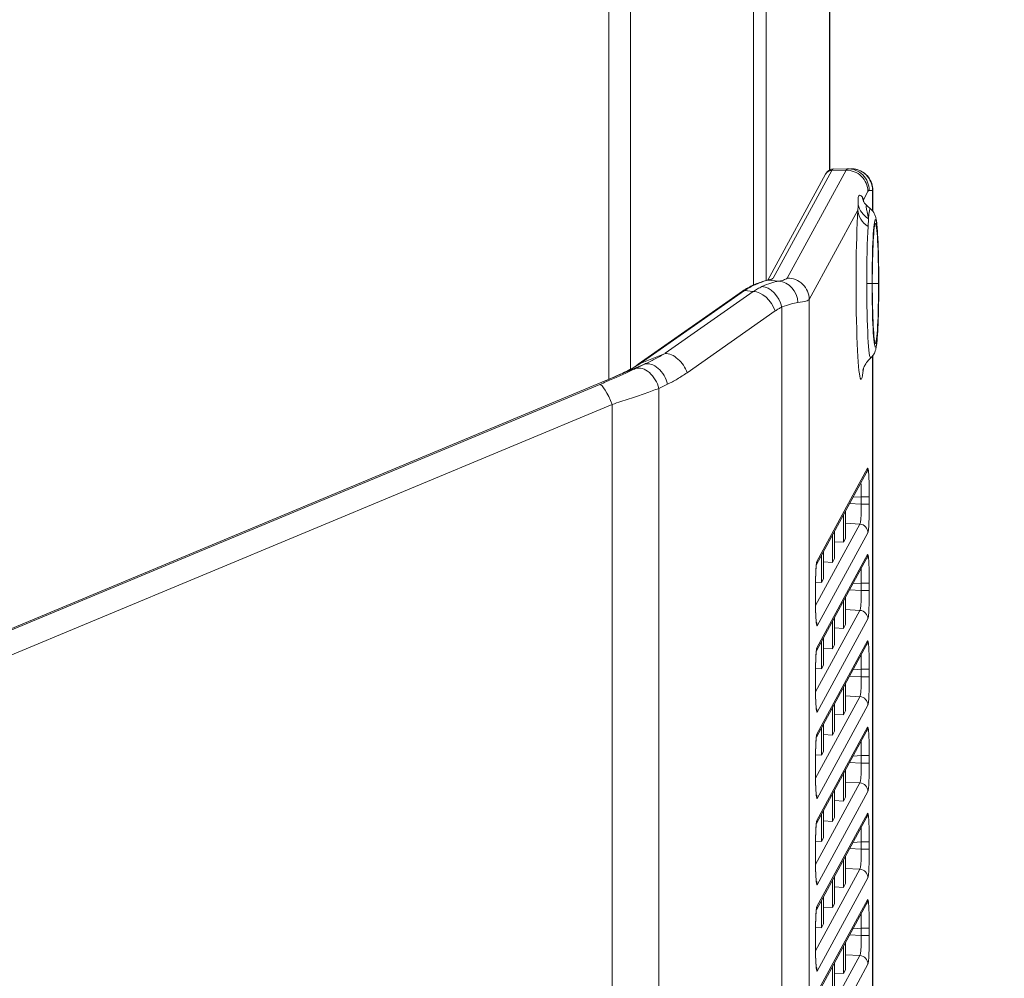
# Model space of a CAD drawing. Header units: millimetres. Extents: x 0 to 437, y 0 to 311.
# Tile 36 of 44: x 228 to 245, y 86 to 102. Entities that reach past the tile are written whole.
import ezdxf

# ---------------------------------------------------------------- set-up
doc = ezdxf.new("R2010")
doc.units = ezdxf.units.MM
for name, color, linetype, lineweight in [('APPARENT', 7, 'Continuous', 0), ('ARETES TANGENTES', 7, 'Continuous', 0), ('DIMENSIONS', 7, 'Continuous', 0)]:
    doc.layers.add(name, color=color, linetype=linetype, lineweight=lineweight)
doc.dimstyles.new('ISO-25', dxfattribs={"dimtxt": 2.5, "dimasz": 2.5, "dimexe": 1.25, "dimexo": 0.625, "dimtad": 1, "dimtxsty": 'Standard', "dimcen": 2.5, "dimadec": 0, "dimazin": 0, "dimtfac": 1, "dimtmove": 0, "dimatfit": 3, "dimfxl": 1, "dimarcsym": 0})

# ---------------------------------------------------------------- blocks, each defined once
blk = doc.blocks.new('D3')
h = blk.add_hatch(color=7)
h.paths.add_polyline_path([(211.99, 185.104), (208.99, 185.604), (211.99, 186.104)], flags=0)
h.paths.add_polyline_path([(240.209, 186.104), (243.209, 185.604), (240.209, 185.104)], flags=0)
at = {"layer": 'DIMENSIONS'}
for p, q in [((208.99, 170.102), (208.99, 185.604)), ((211.99, 185.604), (225.995, 185.604)), ((230.229, 185.604), (221.056, 185.604)), ((240.209, 185.604), (225.995, 185.604)), ((243.209, 165.348), (243.209, 185.604))]:
    blk.add_line(p, q, dxfattribs=at)
for points in [[(208.99, 185.604), (211.99, 186.104), (211.99, 185.104), (208.99, 185.604)], [(243.209, 185.604), (240.209, 185.104), (240.209, 186.104), (243.209, 185.604)]]:
    blk.add_lwpolyline(points, dxfattribs=at)
at = {"layer": 'DIMENSIONS', "char_height": 1.96986, "attachment_point": 5}
for s, insert in [('{\\fArial|b0|i0|c0|p0;136.9}{\\fArial|b0|i0|c0|p0;}', (225.995, 187.191)), ('{\\fArial|b0|i0|c0|p0;}', (221.762, 187.191)), ('{\\fArial|b0|i0|c0|p0;}', (225.995, 187.191)), ('{\\fArial|b0|i0|c0|p0;}', (225.995, 187.191)), ('{\\fArial|b0|i0|c0|p0;}', (230.229, 187.191))]:
    blk.add_mtext(s, dxfattribs=dict(at, insert=insert))

msp = doc.modelspace()

# ---------------------------------------------------------------- linework, layer by layer
at = {"layer": 'APPARENT'}
for p, q in [((242.459, 99.69), (242.459, 143.741)), ((241.386, 97.776), (242.388, 99.617)), ((242.763, 99.71), (242.521, 99.705)), ((242.521, 99.705), (242.521, 99.705)), ((242.767, 99.71), (242.767, 99.71)), ((242.767, 99.71), (242.767, 99.71)), ((242.823, 99.71), (242.827, 99.71)), ((243.204, 99.335), (243.204, 98.979)), ((243.209, 99.335), (243.209, 98.973)), ((243.169, 99.015), (243.116, 99.061)), ((241.37, 97.772), (241.37, 97.772)), ((239.132, 96.312), (240.945, 97.582)), ((243.174, 96.423), (243.174, 96.423)), ((243.204, 96.455), (243.205, 78.083)), ((243.209, 96.46), (243.209, 78.083)), ((220.84, 88.632), (238.5, 95.999)), ((242.227, 92.828), (243.1, 94.432)), ((242.698, 93.218), (242.698, 93.692)), ((242.734, 93.759), (242.734, 93.285)), ((242.506, 92.866), (242.506, 93.341)), ((242.543, 93.408), (242.543, 92.934)), ((242.698, 93.218), (242.734, 93.285)), ((242.543, 93.227), (242.698, 93.218)), ((242.227, 91.328), (243.101, 92.933)), ((242.315, 92.515), (242.315, 92.989)), ((242.352, 93.056), (242.352, 92.582)), ((242.506, 92.866), (242.543, 92.934)), ((242.352, 92.875), (242.506, 92.866)), ((242.315, 92.515), (242.352, 92.582)), ((242.212, 92.521), (242.315, 92.515)), ((242.211, 92.298), (242.211, 92.348)), ((242.734, 92.259), (242.734, 91.785)), ((242.698, 91.718), (242.698, 92.192)), ((242.543, 91.908), (242.543, 91.434)), ((242.506, 91.366), (242.506, 91.841)), ((242.543, 91.727), (242.698, 91.718)), ((242.698, 91.718), (242.734, 91.785)), ((242.352, 91.556), (242.352, 91.082)), ((242.227, 89.828), (243.101, 91.433)), ((242.315, 91.015), (242.315, 91.489)), ((242.506, 91.366), (242.543, 91.434)), ((242.352, 91.375), (242.506, 91.366)), ((242.315, 91.015), (242.352, 91.082)), ((242.212, 91.021), (242.315, 91.015)), ((242.211, 90.798), (242.211, 90.848)), ((242.698, 90.218), (242.698, 90.692)), ((242.734, 90.759), (242.734, 90.285)), ((242.543, 90.408), (242.543, 89.934)), ((242.506, 89.866), (242.506, 90.341)), ((242.543, 90.227), (242.698, 90.218)), ((242.698, 90.218), (242.734, 90.285)), ((242.352, 90.056), (242.352, 89.582)), ((242.227, 88.328), (243.101, 89.933)), ((242.315, 89.515), (242.315, 89.989)), ((242.352, 89.875), (242.506, 89.866)), ((242.506, 89.866), (242.543, 89.934)), ((242.212, 89.521), (242.315, 89.515)), ((242.315, 89.515), (242.352, 89.582)), ((242.211, 89.298), (242.211, 89.348)), ((242.698, 88.718), (242.698, 89.192)), ((242.734, 89.259), (242.734, 88.785)), ((242.506, 88.366), (242.506, 88.841)), ((242.543, 88.908), (242.543, 88.434)), ((242.543, 88.727), (242.698, 88.718)), ((242.698, 88.718), (242.734, 88.785)), ((242.315, 88.015), (242.315, 88.489)), ((242.352, 88.556), (242.352, 88.082)), ((242.227, 86.828), (243.101, 88.433)), ((242.352, 88.375), (242.506, 88.366)), ((242.506, 88.366), (242.543, 88.434)), ((242.212, 88.021), (242.315, 88.015)), ((242.315, 88.015), (242.352, 88.082)), ((242.211, 87.798), (242.211, 87.848)), ((242.698, 87.218), (242.698, 87.692)), ((242.734, 87.759), (242.734, 87.285)), ((242.506, 86.866), (242.506, 87.341)), ((242.543, 87.408), (242.543, 86.934)), ((242.698, 87.218), (242.734, 87.285)), ((242.543, 87.227), (242.698, 87.218)), ((242.227, 85.328), (243.101, 86.933)), ((242.315, 86.515), (242.315, 86.989)), ((242.352, 87.056), (242.352, 86.582)), ((242.506, 86.866), (242.543, 86.934)), ((242.352, 86.875), (242.506, 86.866)), ((242.212, 86.521), (242.315, 86.515)), ((242.315, 86.515), (242.352, 86.582)), ((242.211, 86.298), (242.211, 86.348)), ((242.734, 86.259), (242.734, 85.785)), ((242.698, 85.718), (242.698, 86.192)), ((242.543, 85.908), (242.543, 85.434)), ((242.506, 85.366), (242.506, 85.841)), ((242.698, 85.718), (242.734, 85.785)), ((242.543, 85.727), (242.698, 85.718))]:
    msp.add_line(p, q, dxfattribs=at)
for centre, major_axis, ratio, start_param, end_param in [((242.773, 99.334), (0.001, -0.375), 0.99863, -4.712433, -3.125618), ((243.254, 97.717), (0, 1.042), 0.052336, 0.003665, 1.570796), ((243.254, 97.717), (0, 1.042), 0.052336, -1.570796, 0.003665), ((243.254, 97.717), (0, -1.042), 0.052336, -1.570796, -0.003665), ((243.254, 97.717), (0, -1.042), 0.052336, -0.003665, 1.570796)]:
    msp.add_ellipse(centre, major_axis=major_axis, ratio=ratio, start_param=start_param, end_param=end_param, dxfattribs=at)
for points, knots in [([(242.388, 99.617), (242.396, 99.633), (242.407, 99.65), (242.446, 99.685), (242.481, 99.705), (242.521, 99.706)], [0, 0, 0, 0, 0.1007581, 0.1007581, 0.2052061, 0.2052061, 0.2052061, 0.2052061]), ([(242.827, 99.71), (242.846, 99.71), (242.866, 99.709), (242.903, 99.704), (242.921, 99.7), (242.977, 99.684), (243.014, 99.666), (243.08, 99.621), (243.109, 99.593), (243.157, 99.529), (243.176, 99.493), (243.202, 99.417), (243.209, 99.376), (243.209, 99.335)], [0, 0, 0, 0, 0.022911, 0.022911, 0.0453026, 0.0453026, 0.0930981, 0.0930981, 0.1408947, 0.1408947, 0.1886571, 0.1886571, 0.2373713, 0.2373713, 0.2373713, 0.2373713]), ([(243.045, 99.144), (243.045, 99.144), (243.046, 99.142), (243.053, 99.13), (243.057, 99.123), (243.071, 99.106), (243.077, 99.099), (243.093, 99.082), (243.103, 99.072), (243.116, 99.061)], [0.0242064, 0.0242064, 0.0242064, 0.0242064, 0.0936094, 0.0936094, 0.1431703, 0.1431703, 0.1697801, 0.1697801, 0.1977127, 0.1977127, 0.1977127, 0.1977127]), ([(243.169, 99.015), (243.189, 98.999), (243.201, 98.984), (243.222, 98.955), (243.229, 98.942), (243.242, 98.916), (243.247, 98.904), (243.257, 98.872), (243.261, 98.857), (243.274, 98.793), (243.279, 98.744), (243.29, 98.616), (243.294, 98.539), (243.302, 98.363), (243.306, 98.264), (243.31, 98.053), (243.312, 97.941), (243.313, 97.791), (243.313, 97.754), (243.313, 97.717)], [3.186154, 3.186154, 3.186154, 3.186154, 3.212832, 3.212832, 3.246953, 3.246953, 3.294692, 3.294692, 3.392431, 3.392431, 3.697678, 3.697678, 4.002925, 4.002925, 4.308172, 4.308172, 4.613419, 4.613419, 4.712389, 4.712389, 4.712389, 4.712389]), ([(241.136, 97.69), (241.212, 97.723), (241.28, 97.747), (241.347, 97.766), (241.359, 97.77), (241.37, 97.772)], [0, 0, 0, 0, 0.1300496, 0.1300496, 0.1608692, 0.1608692, 0.1608692, 0.1608692]), ([(241.37, 97.772), (241.383, 97.776), (241.394, 97.779), (241.403, 97.782), (241.405, 97.783), (241.405, 97.783)], [0, 0, 0, 0, 0.04769496, 0.04769496, 0.07537594, 0.07537594, 0.07537594, 0.07537594]), ([(243.313, 97.717), (243.313, 97.603), (243.312, 97.489), (243.308, 97.271), (243.306, 97.167), (243.299, 96.978), (243.294, 96.893), (243.285, 96.749), (243.279, 96.69), (243.269, 96.615), (243.265, 96.593), (243.255, 96.553), (243.251, 96.539), (243.239, 96.51), (243.234, 96.501), (243.219, 96.474), (243.208, 96.455), (243.18, 96.428), (243.177, 96.425), (243.174, 96.423)], [4.712389, 4.712389, 4.712389, 4.712389, 5.01717, 5.01717, 5.32195, 5.32195, 5.626731, 5.626731, 5.931511, 5.931511, 6.083901, 6.083901, 6.160097, 6.160097, 6.190427, 6.190427, 6.231799, 6.231799, 6.236292, 6.236292, 6.236292, 6.236292]), ([(243.036, 96.201), (243.036, 96.201), (243.036, 96.201), (243.037, 96.206), (243.038, 96.21), (243.041, 96.221), (243.043, 96.227), (243.05, 96.247), (243.056, 96.263), (243.079, 96.307), (243.093, 96.331), (243.132, 96.38), (243.15, 96.4), (243.174, 96.423)], [6.0355418, 6.0355418, 6.0355418, 6.0355418, 6.0670699, 6.0670699, 6.1096999, 6.1096999, 6.138614, 6.138614, 6.1830087, 6.1830087, 6.2170938, 6.2170938, 6.2362939, 6.2362939, 6.2362939, 6.2362939]), ([(238.5, 95.999), (238.613, 96.046), (238.722, 96.094), (238.834, 96.144), (238.848, 96.151), (238.862, 96.157)], [0, 0, 0, 0, 0.1491256, 0.1491256, 0.1705351, 0.1705351, 0.1705351, 0.1705351]), ([(242.229, 92.838), (242.229, 92.838), (242.229, 92.838), (242.229, 92.838), (242.228, 92.836), (242.227, 92.827), (242.226, 92.819), (242.223, 92.792), (242.222, 92.771), (242.218, 92.715), (242.217, 92.678), (242.214, 92.595), (242.213, 92.546), (242.211, 92.448), (242.211, 92.398), (242.211, 92.348)], [0.0348296, 0.0348296, 0.0348296, 0.0348296, 0.0349065, 0.0349065, 0.0543568, 0.0543568, 0.08564, 0.08564, 0.1330238, 0.1330238, 0.1909967, 0.1909967, 0.2537718, 0.2537718, 0.3132604, 0.3132604, 0.3132604, 0.3132604]), ([(242.211, 92.298), (242.211, 92.24), (242.211, 92.181), (242.213, 92.072), (242.215, 92.021), (242.218, 91.934), (242.22, 91.896), (242.224, 91.852), (242.225, 91.84), (242.227, 91.821), (242.228, 91.814), (242.229, 91.809), (242.229, 91.808), (242.229, 91.808)], [0, 0, 0, 0, 0.069825, 0.069825, 0.137656, 0.137656, 0.2037292, 0.2037292, 0.2355947, 0.2355947, 0.2637396, 0.2637396, 0.2778885, 0.2778885, 0.2778885, 0.2778885]), ([(242.229, 91.338), (242.229, 91.338), (242.229, 91.338), (242.229, 91.338), (242.228, 91.336), (242.227, 91.327), (242.226, 91.319), (242.223, 91.292), (242.222, 91.271), (242.218, 91.215), (242.217, 91.178), (242.214, 91.095), (242.213, 91.046), (242.211, 90.948), (242.211, 90.898), (242.211, 90.848)], [0.0348296, 0.0348296, 0.0348296, 0.0348296, 0.0349065, 0.0349065, 0.0543568, 0.0543568, 0.08564, 0.08564, 0.1330238, 0.1330238, 0.1909967, 0.1909967, 0.2537718, 0.2537718, 0.3132604, 0.3132604, 0.3132604, 0.3132604]), ([(242.211, 90.798), (242.211, 90.74), (242.211, 90.681), (242.213, 90.572), (242.215, 90.521), (242.218, 90.434), (242.22, 90.396), (242.224, 90.352), (242.225, 90.34), (242.227, 90.321), (242.228, 90.314), (242.229, 90.309), (242.229, 90.308), (242.229, 90.308)], [0, 0, 0, 0, 0.069825, 0.069825, 0.137656, 0.137656, 0.2037292, 0.2037292, 0.2355947, 0.2355947, 0.2637396, 0.2637396, 0.2778885, 0.2778885, 0.2778885, 0.2778885]), ([(242.229, 89.838), (242.229, 89.838), (242.229, 89.838), (242.229, 89.838), (242.228, 89.836), (242.227, 89.827), (242.226, 89.819), (242.223, 89.792), (242.222, 89.771), (242.218, 89.715), (242.217, 89.678), (242.214, 89.595), (242.213, 89.546), (242.211, 89.448), (242.211, 89.398), (242.211, 89.348)], [0.0348296, 0.0348296, 0.0348296, 0.0348296, 0.0349065, 0.0349065, 0.0543568, 0.0543568, 0.08564, 0.08564, 0.1330238, 0.1330238, 0.1909967, 0.1909967, 0.2537718, 0.2537718, 0.3132604, 0.3132604, 0.3132604, 0.3132604]), ([(242.211, 89.298), (242.211, 89.24), (242.211, 89.181), (242.213, 89.072), (242.215, 89.021), (242.218, 88.934), (242.22, 88.896), (242.224, 88.852), (242.225, 88.84), (242.227, 88.821), (242.228, 88.814), (242.229, 88.809), (242.229, 88.808), (242.229, 88.808)], [0, 0, 0, 0, 0.069825, 0.069825, 0.137656, 0.137656, 0.2037292, 0.2037292, 0.2355947, 0.2355947, 0.2637396, 0.2637396, 0.2778885, 0.2778885, 0.2778885, 0.2778885]), ([(242.229, 88.338), (242.229, 88.338), (242.229, 88.338), (242.229, 88.338), (242.228, 88.336), (242.227, 88.327), (242.226, 88.319), (242.223, 88.292), (242.222, 88.271), (242.218, 88.215), (242.217, 88.178), (242.214, 88.095), (242.213, 88.046), (242.211, 87.948), (242.211, 87.898), (242.211, 87.848)], [0.0348296, 0.0348296, 0.0348296, 0.0348296, 0.0349065, 0.0349065, 0.0543568, 0.0543568, 0.08564, 0.08564, 0.1330238, 0.1330238, 0.1909967, 0.1909967, 0.2537718, 0.2537718, 0.3132604, 0.3132604, 0.3132604, 0.3132604]), ([(242.211, 87.798), (242.211, 87.74), (242.211, 87.681), (242.213, 87.572), (242.215, 87.521), (242.218, 87.434), (242.22, 87.396), (242.224, 87.352), (242.225, 87.34), (242.227, 87.321), (242.228, 87.314), (242.229, 87.309), (242.229, 87.308), (242.229, 87.308)], [0, 0, 0, 0, 0.069825, 0.069825, 0.137656, 0.137656, 0.2037292, 0.2037292, 0.2355947, 0.2355947, 0.2637396, 0.2637396, 0.2778885, 0.2778885, 0.2778885, 0.2778885]), ([(242.229, 86.838), (242.229, 86.838), (242.229, 86.838), (242.229, 86.838), (242.228, 86.836), (242.227, 86.827), (242.226, 86.819), (242.223, 86.792), (242.222, 86.771), (242.218, 86.715), (242.217, 86.678), (242.214, 86.595), (242.213, 86.546), (242.211, 86.448), (242.211, 86.398), (242.211, 86.348)], [0.0348296, 0.0348296, 0.0348296, 0.0348296, 0.0349065, 0.0349065, 0.0543568, 0.0543568, 0.08564, 0.08564, 0.1330238, 0.1330238, 0.1909967, 0.1909967, 0.2537718, 0.2537718, 0.3132604, 0.3132604, 0.3132604, 0.3132604]), ([(242.211, 86.298), (242.211, 86.24), (242.211, 86.181), (242.213, 86.072), (242.215, 86.021), (242.218, 85.934), (242.22, 85.896), (242.224, 85.852), (242.225, 85.84), (242.227, 85.821), (242.228, 85.814), (242.229, 85.809), (242.229, 85.808), (242.229, 85.808)], [0, 0, 0, 0, 0.069825, 0.069825, 0.137656, 0.137656, 0.2037292, 0.2037292, 0.2355947, 0.2355947, 0.2637396, 0.2637396, 0.2778885, 0.2778885, 0.2778885, 0.2778885])]:
    msp.add_open_spline(points, degree=3, knots=knots, dxfattribs=at)
for points in [[(240.945, 97.582), (241.006, 97.624), (241.07, 97.661), (241.136, 97.69)], [(238.862, 96.157), (238.907, 96.177), (238.949, 96.198), (238.986, 96.219)], [(238.986, 96.219), (239.035, 96.247), (239.084, 96.278), (239.132, 96.312)]]:
    msp.add_open_spline(points, degree=3, dxfattribs=at)
at = {"layer": 'ARETES TANGENTES'}
for p, q in [((238.621, 147.381), (238.621, 96.05)), ((238.996, 96.225), (238.996, 147.206)), ((241.135, 145.742), (241.135, 97.689)), ((241.354, 97.768), (241.354, 145.663)), ((242.456, 143.743), (242.456, 99.688)), ((241.476, 97.809), (242.495, 99.682)), ((241.722, 97.81), (242.743, 99.686)), ((242.743, 99.686), (242.495, 99.682)), ((243.047, 99.172), (243.124, 99.313)), ((243.148, 99.335), (243.204, 99.335)), ((243.204, 99.335), (243.209, 99.335)), ((242.103, 97.437), (242.948, 98.99)), ((241.397, 97.775), (241.572, 97.757)), ((243.103, 97.717), (243.196, 97.717)), ((243.2, 97.717), (243.309, 97.717)), ((243.313, 97.717), (243.312, 97.717)), ((239.165, 96.322), (240.978, 97.591)), ((239.598, 96.502), (241.131, 97.575)), ((240.978, 97.591), (241.131, 97.575)), ((242.103, 97.437), (242.103, 84.258)), ((239.981, 96.165), (241.514, 97.239)), ((241.629, 97.307), (241.629, 84.258)), ((239.598, 96.501), (239.165, 96.322)), ((239.239, 96.313), (238.868, 96.159)), ((239.086, 96.239), (239.239, 96.313)), ((220.842, 88.632), (238.502, 95.999)), ((220.915, 88.641), (238.462, 95.961)), ((239.489, 95.891), (239.642, 95.965)), ((239.489, 82.378), (239.489, 95.891)), ((221.132, 88.294), (238.678, 95.614)), ((238.678, 95.614), (238.678, 82.378)), ((243.119, 94.504), (242.236, 92.883)), ((243.005, 94.008), (242.865, 93.999)), ((243.005, 93.879), (243.005, 94.008)), ((243.147, 94.008), (243.005, 94.008)), ((243.147, 93.879), (243.147, 94.008)), ((242.806, 93.891), (243.005, 93.879)), ((243.147, 93.879), (243.005, 93.879)), ((242.213, 92.117), (242.983, 93.533)), ((242.734, 93.547), (242.983, 93.533)), ((242.242, 91.763), (243.124, 93.384)), ((243.119, 93.004), (242.236, 91.383)), ((243.007, 92.509), (242.865, 92.5)), ((243.007, 92.38), (243.007, 92.509)), ((243.147, 92.509), (243.007, 92.509)), ((243.147, 92.38), (243.147, 92.509)), ((242.211, 92.348), (242.211, 92.298)), ((242.211, 92.298), (242.211, 92.298)), ((243.007, 92.38), (242.806, 92.391)), ((243.147, 92.38), (243.007, 92.38)), ((242.213, 90.617), (242.983, 92.033)), ((242.983, 92.033), (242.734, 92.047)), ((242.242, 90.263), (243.124, 91.884)), ((243.119, 91.504), (242.236, 89.883)), ((243.007, 90.88), (242.806, 90.891)), ((243.007, 91.009), (242.865, 91)), ((243.007, 90.88), (243.007, 91.009)), ((243.147, 91.009), (243.007, 91.009)), ((243.147, 90.88), (243.007, 90.88)), ((243.147, 90.88), (243.147, 91.009)), ((242.211, 90.848), (242.211, 90.798)), ((242.211, 90.798), (242.211, 90.798)), ((242.213, 89.117), (242.983, 90.533)), ((242.983, 90.533), (242.734, 90.547)), ((242.242, 88.763), (243.124, 90.384)), ((243.119, 90.004), (242.236, 88.383)), ((243.007, 89.509), (242.865, 89.5)), ((243.147, 89.509), (243.007, 89.509)), ((243.007, 89.38), (243.007, 89.509)), ((243.147, 89.38), (243.147, 89.509)), ((242.211, 89.348), (242.211, 89.298)), ((243.007, 89.38), (242.806, 89.391)), ((243.147, 89.38), (243.007, 89.38)), ((242.211, 89.298), (242.211, 89.298)), ((242.213, 87.617), (242.983, 89.033)), ((242.983, 89.033), (242.734, 89.047)), ((242.242, 87.263), (243.124, 88.884)), ((243.119, 88.504), (242.236, 86.883)), ((243.007, 88.009), (242.865, 88)), ((243.147, 88.009), (243.007, 88.009)), ((243.007, 87.88), (243.007, 88.009)), ((243.147, 87.88), (243.147, 88.009)), ((242.211, 87.848), (242.211, 87.798)), ((242.211, 87.798), (242.211, 87.798)), ((243.007, 87.88), (242.806, 87.891)), ((243.147, 87.88), (243.007, 87.88)), ((242.213, 86.117), (242.983, 87.533)), ((242.983, 87.533), (242.734, 87.547)), ((242.242, 85.763), (243.124, 87.384)), ((243.119, 87.004), (242.236, 85.383)), ((243.007, 86.509), (242.865, 86.5)), ((243.147, 86.509), (243.007, 86.509)), ((243.007, 86.38), (243.007, 86.509)), ((243.147, 86.38), (243.147, 86.509)), ((242.211, 86.348), (242.211, 86.298)), ((242.211, 86.298), (242.211, 86.298)), ((243.007, 86.38), (242.806, 86.391)), ((243.147, 86.38), (243.007, 86.38)), ((242.213, 84.617), (242.983, 86.033)), ((242.983, 86.033), (242.734, 86.047)), ((242.242, 84.263), (243.124, 85.884))]:
    msp.add_line(p, q, dxfattribs=at)
for centre, major_axis, ratio, start_param, end_param in [((242.498, 99.557), (-0.11, 0.06), 0.994045, -1.057388, -0.000002), ((242.749, 99.313), (0.329, -0.179), 0.994045, -5.782237, -4.19898), ((242.83, 99.335), (0.007, -0.375), 0.998629, -4.729681, -3.141593), ((243.446, 99.171), (-0.498, -0.04), 0.825389, 0.12198, 0.826891), ((243.519, 99.305), (-0.473, -0.162), 0.908237, -0.164863, -0.001071), ((243.005, 97.717), (0, 1.668), 0.052336, -0.556463, -0.510529), ((243.547, 99.172), (-0.498, -0.047), 0.871291, -0.106844, -0.028899), ((243.005, 97.717), (0, 1.668), 0.052336, 0.702253, 3.612419), ((243.448, 98.991), (-0.499, 0.031), 0.762297, 0.082447, 0.921767), ((243.166, 97.717), (0, 1.3), 0.052336, -0.044561, 0.5252), ((243.254, 97.717), (0, 1.109), 0.052336, -1.570796, 1.570796), ((243.171, 97.717), (0, -1.296), 0.052336, -2.439339, -1.570796), ((241.4, 97.651), (-0.029, 0.122), 0.915759, -0.238404, 0.000029), ((241.578, 97.383), (0.071, -0.368), 0.875191, 1.403243, 2.944085), ((241.728, 97.437), (0.329, -0.179), 0.994045, -5.782202, -4.198978), ((243.171, 97.717), (0, 1.296), 0.052336, 1.570796, 3.188484), ((243.254, 97.717), (0, -1.109), 0.052336, -1.570796, 1.570796), ((241.017, 97.479), (-0.072, 0.102), 0.633687, -0.417613, -0.000003), ((241.249, 97.239), (0.215, -0.307), 0.633687, -5.13, -3.559206), ((241.187, 97.576), (-0.051, 0.114), 0.674757, -0.313534, -0.000007), ((241.364, 97.307), (0.165, -0.337), 0.667999, -5.029352, -3.477165), ((239.716, 96.165), (0.215, -0.307), 0.633687, -5.130002, -3.559192), ((239.048, 96.11), (-0.062, 0.109), 0.655921, -0.233513, -0.000018), ((239.224, 95.891), (0.163, -0.338), 0.669016, -5.025514, -3.247476), ((239.204, 96.21), (-0.072, 0.102), 0.633687, -0.417613, 0), ((239.377, 95.965), (0.163, -0.338), 0.66901, -5.025508, -3.247504), ((238.548, 95.884), (-0.048, 0.115), 0.192497, -0.080328, -0.000194), ((238.6, 95.614), (0.144, -0.346), 0.192502, 1.490663, 3.061397), ((242.969, 94.504), (0.132, -0.072), 0.994045, 0, 0.50095), ((242.974, 93.384), (0.132, -0.072), 0.994044, -5.782247, -4.27765), ((242.969, 93.004), (0.132, -0.072), 0.994045, 0, 0.50095), ((242.086, 92.883), (0.132, -0.072), 0.994036, 0.166596, 0.50068), ((242.974, 91.884), (0.132, -0.072), 0.994043, 0.500897, 2.00551), ((242.092, 91.763), (0.132, -0.072), 0.994045, 0.50095, 0.953914), ((242.086, 91.383), (0.132, -0.072), 0.994036, 0.166596, 0.50068), ((242.969, 91.504), (0.132, -0.072), 0.994045, 0, 0.50095), ((242.974, 90.384), (0.132, -0.072), 0.994043, 0.500897, 2.00551), ((242.092, 90.263), (0.132, -0.072), 0.994045, 0.50095, 0.953914), ((242.086, 89.883), (0.132, -0.072), 0.994036, 0.166596, 0.50068), ((242.969, 90.004), (0.132, -0.072), 0.994045, 0, 0.50095), ((242.974, 88.884), (0.132, -0.072), 0.994043, 0.500897, 2.00551), ((242.092, 88.763), (0.132, -0.072), 0.994045, 0.50095, 0.953914), ((242.969, 88.504), (0.132, -0.072), 0.994045, 0, 0.50095), ((242.086, 88.383), (0.132, -0.072), 0.994036, 0.166596, 0.50068), ((242.974, 87.384), (0.132, -0.072), 0.994043, 0.500897, 2.00551), ((242.092, 87.263), (0.132, -0.072), 0.994045, 0.50095, 0.953914), ((242.969, 87.004), (0.132, -0.072), 0.994045, 0, 0.50095), ((242.086, 86.883), (0.132, -0.072), 0.994036, 0.166596, 0.50068), ((242.974, 85.884), (0.132, -0.072), 0.994043, 0.500897, 2.00551), ((242.092, 85.763), (0.132, -0.072), 0.994045, 0.50095, 0.953914)]:
    msp.add_ellipse(centre, major_axis=major_axis, ratio=ratio, start_param=start_param, end_param=end_param, dxfattribs=at)
for points, knots in [([(242.495, 99.682), (242.5, 99.69), (242.508, 99.702), (242.517, 99.705), (242.521, 99.705)], [0, 0, 0, 0, 0.5, 0.9999533, 0.9999533, 0.9999533, 0.9999533]), ([(242.743, 99.686), (242.747, 99.694), (242.755, 99.706), (242.763, 99.71), (242.767, 99.71)], [0, 0, 0, 0, 0.5, 0.9999794, 0.9999794, 0.9999794, 0.9999794]), ([(243.132, 98.841), (243.127, 98.887), (243.11, 98.967), (243.091, 99.044), (243.091, 99.075), (243.106, 99.069), (243.115, 99.062), (243.116, 99.061)], [0, 0, 0, 0, 0.1428571, 0.2857143, 0.4285714, 0.5714286, 0.5808441, 0.5808441, 0.5808441, 0.5808441]), ([(243.005, 94.008), (243.006, 94.048), (243.007, 94.125), (243.005, 94.205), (243.003, 94.243), (243.002, 94.252)], [0, 0, 0, 0, 0.2, 0.4, 0.4639883, 0.4639883, 0.4639883, 0.4639883]), ([(243.007, 92.509), (243.008, 92.548), (243.009, 92.626), (243.007, 92.706), (243.004, 92.745), (243.004, 92.754)], [0, 0, 0, 0, 0.2, 0.4, 0.4678603, 0.4678603, 0.4678603, 0.4678603]), ([(243.007, 91.009), (243.008, 91.048), (243.009, 91.126), (243.007, 91.206), (243.004, 91.245), (243.004, 91.254)], [0, 0, 0, 0, 0.2, 0.4, 0.4678603, 0.4678603, 0.4678603, 0.4678603]), ([(243.007, 89.509), (243.008, 89.548), (243.009, 89.626), (243.007, 89.706), (243.004, 89.745), (243.004, 89.754)], [0, 0, 0, 0, 0.2, 0.4, 0.4678603, 0.4678603, 0.4678603, 0.4678603]), ([(243.007, 88.009), (243.008, 88.048), (243.009, 88.126), (243.007, 88.206), (243.004, 88.245), (243.004, 88.254)], [0, 0, 0, 0, 0.2, 0.4, 0.4678603, 0.4678603, 0.4678603, 0.4678603]), ([(243.007, 86.509), (243.008, 86.548), (243.009, 86.626), (243.007, 86.706), (243.004, 86.745), (243.004, 86.754)], [0, 0, 0, 0, 0.2, 0.4, 0.4678603, 0.4678603, 0.4678603, 0.4678603])]:
    msp.add_open_spline(points, degree=3, knots=knots, dxfattribs=at)
for points in [[(242.955, 99.082), (242.956, 99.111), (242.954, 99.162), (242.955, 99.215), (242.963, 99.243), (242.979, 99.251), (242.997, 99.246), (243.014, 99.233), (243.024, 99.222), (243.028, 99.216)], [(243.124, 99.313), (243.128, 99.32), (243.136, 99.332), (243.144, 99.335), (243.148, 99.335)], [(242.948, 98.99), (242.95, 99.007), (242.953, 99.039), (242.955, 99.068), (242.955, 99.082)], [(243.028, 99.216), (243.032, 99.209), (243.04, 99.195), (243.045, 99.18), (243.047, 99.172)], [(243.127, 98.706), (243.129, 98.732), (243.131, 98.781), (243.132, 98.822), (243.132, 98.841)], [(241.162, 97.695), (241.18, 97.703), (241.216, 97.717), (241.268, 97.737), (241.317, 97.754), (241.361, 97.767), (241.386, 97.773), (241.397, 97.775)], [(241.282, 97.661), (241.336, 97.687), (241.44, 97.728), (241.53, 97.75), (241.572, 97.757)], [(241.397, 97.775), (241.421, 97.781), (241.457, 97.792), (241.473, 97.803), (241.476, 97.809)], [(241.572, 97.757), (241.617, 97.765), (241.686, 97.783), (241.717, 97.801), (241.722, 97.81)], [(240.978, 97.591), (241.008, 97.612), (241.068, 97.65), (241.131, 97.681), (241.162, 97.695)], [(241.131, 97.575), (241.156, 97.591), (241.205, 97.622), (241.256, 97.649), (241.282, 97.661)], [(241.629, 97.307), (241.683, 97.327), (241.784, 97.36), (241.87, 97.378), (241.908, 97.383)], [(241.908, 97.383), (241.965, 97.392), (242.057, 97.41), (242.096, 97.428), (242.103, 97.437)], [(241.514, 97.239), (241.533, 97.252), (241.57, 97.276), (241.609, 97.297), (241.629, 97.307)], [(239.239, 96.313), (239.297, 96.339), (239.415, 96.397), (239.537, 96.465), (239.598, 96.501)], [(238.462, 95.961), (238.541, 95.994), (238.693, 96.059), (238.908, 96.154), (239.029, 96.211), (239.086, 96.239)], [(238.868, 96.159), (238.893, 96.17), (238.941, 96.193), (238.984, 96.215), (239.004, 96.226)], [(239.004, 96.226), (239.031, 96.24), (239.084, 96.271), (239.138, 96.304), (239.165, 96.322)], [(238.502, 95.999), (238.574, 96.029), (238.707, 96.086), (238.817, 96.136), (238.868, 96.159)], [(239.642, 95.965), (239.698, 95.992), (239.81, 96.052), (239.924, 96.125), (239.981, 96.165)], [(238.678, 95.614), (238.781, 95.646), (238.98, 95.712), (239.257, 95.807), (239.417, 95.864), (239.489, 95.891)], [(243.147, 94.008), (243.147, 94.066), (243.146, 94.174), (243.142, 94.322), (243.135, 94.435), (243.127, 94.501), (243.122, 94.509), (243.119, 94.504)], [(242.983, 93.533), (242.987, 93.537), (242.995, 93.561), (243.003, 93.64), (243.007, 93.75), (243.006, 93.836), (243.005, 93.879)], [(243.124, 93.384), (243.127, 93.39), (243.133, 93.425), (243.141, 93.537), (243.146, 93.697), (243.147, 93.815), (243.147, 93.879)], [(243.147, 92.509), (243.147, 92.567), (243.146, 92.675), (243.142, 92.823), (243.136, 92.935), (243.128, 93.002), (243.122, 93.01), (243.119, 93.004)], [(242.236, 92.883), (242.233, 92.877), (242.228, 92.851), (242.221, 92.769), (242.215, 92.655), (242.212, 92.512), (242.211, 92.405), (242.211, 92.348)], [(242.211, 92.298), (242.211, 92.239), (242.212, 92.132), (242.215, 91.993), (242.22, 91.892), (242.226, 91.817), (242.233, 91.765), (242.238, 91.758), (242.242, 91.763)], [(242.983, 92.033), (242.987, 92.037), (242.995, 92.061), (243.004, 92.14), (243.008, 92.251), (243.008, 92.337), (243.007, 92.38)], [(243.124, 91.884), (243.127, 91.89), (243.133, 91.925), (243.141, 92.037), (243.146, 92.197), (243.147, 92.316), (243.147, 92.38)], [(242.236, 91.383), (242.233, 91.377), (242.228, 91.351), (242.221, 91.269), (242.215, 91.155), (242.212, 91.012), (242.211, 90.905), (242.211, 90.848)], [(243.147, 91.009), (243.147, 91.067), (243.146, 91.175), (243.142, 91.323), (243.136, 91.435), (243.128, 91.502), (243.122, 91.51), (243.119, 91.504)], [(242.983, 90.533), (242.987, 90.537), (242.995, 90.561), (243.004, 90.64), (243.008, 90.751), (243.008, 90.837), (243.007, 90.88)], [(243.124, 90.384), (243.127, 90.39), (243.133, 90.425), (243.141, 90.537), (243.146, 90.697), (243.147, 90.816), (243.147, 90.88)], [(242.211, 90.798), (242.211, 90.739), (242.212, 90.632), (242.215, 90.493), (242.22, 90.392), (242.226, 90.317), (242.233, 90.265), (242.238, 90.258), (242.242, 90.263)], [(243.147, 89.509), (243.147, 89.567), (243.146, 89.675), (243.142, 89.823), (243.136, 89.935), (243.128, 90.002), (243.122, 90.01), (243.119, 90.004)], [(242.236, 89.883), (242.233, 89.877), (242.228, 89.851), (242.221, 89.769), (242.215, 89.655), (242.212, 89.512), (242.211, 89.405), (242.211, 89.348)], [(242.983, 89.033), (242.987, 89.037), (242.995, 89.061), (243.004, 89.14), (243.008, 89.251), (243.008, 89.337), (243.007, 89.38)], [(243.124, 88.884), (243.127, 88.89), (243.133, 88.925), (243.141, 89.037), (243.146, 89.197), (243.147, 89.316), (243.147, 89.38)], [(242.211, 89.298), (242.211, 89.239), (242.212, 89.132), (242.215, 88.993), (242.22, 88.892), (242.226, 88.817), (242.233, 88.765), (242.238, 88.758), (242.242, 88.763)], [(243.147, 88.009), (243.147, 88.067), (243.146, 88.175), (243.142, 88.323), (243.136, 88.435), (243.128, 88.502), (243.122, 88.51), (243.119, 88.504)], [(242.236, 88.383), (242.233, 88.377), (242.228, 88.351), (242.221, 88.269), (242.215, 88.155), (242.212, 88.012), (242.211, 87.905), (242.211, 87.848)], [(242.211, 87.798), (242.211, 87.739), (242.212, 87.632), (242.215, 87.493), (242.22, 87.392), (242.226, 87.317), (242.233, 87.265), (242.238, 87.258), (242.242, 87.263)], [(242.983, 87.533), (242.987, 87.537), (242.995, 87.561), (243.004, 87.64), (243.008, 87.751), (243.008, 87.837), (243.007, 87.88)], [(243.124, 87.384), (243.127, 87.39), (243.133, 87.425), (243.141, 87.537), (243.146, 87.697), (243.147, 87.816), (243.147, 87.88)], [(243.147, 86.509), (243.147, 86.567), (243.146, 86.675), (243.142, 86.823), (243.136, 86.935), (243.128, 87.002), (243.122, 87.01), (243.119, 87.004)], [(242.236, 86.883), (242.233, 86.877), (242.228, 86.851), (242.221, 86.769), (242.215, 86.655), (242.212, 86.512), (242.211, 86.405), (242.211, 86.348)], [(242.211, 86.298), (242.211, 86.239), (242.212, 86.132), (242.215, 85.993), (242.22, 85.892), (242.226, 85.817), (242.233, 85.765), (242.238, 85.758), (242.242, 85.763)], [(242.983, 86.033), (242.987, 86.037), (242.995, 86.061), (243.004, 86.14), (243.008, 86.251), (243.008, 86.337), (243.007, 86.38)], [(243.124, 85.884), (243.127, 85.89), (243.133, 85.925), (243.141, 86.037), (243.146, 86.197), (243.147, 86.316), (243.147, 86.38)]]:
    msp.add_open_spline(points, degree=3, dxfattribs=at)

# ---------------------------------------------------------------- dimensions: what is measured, and where the dimension line sits
at = {"layer": 'DIMENSIONS'}
dim = msp.add_linear_dim(base=(0, 0), p1=(208.99, 170.102), p2=(243.209, 165.348), angle=180, dimstyle='ISO-25', override={"dimtxt": 2.499554, "dimtad": 1, "dimdec": 1, "dimzin": 0, "dimse1": 0, "dimse2": 0, "dimsd1": 0, "dimsd2": 0, "dimadec": 1, "dimazin": 0, "dimtol": 0, "dimlim": 0, "dimtp": 0, "dimtm": 0, "dimtdec": 1}, dxfattribs=at)
dim.commit()
dim.dimension.update_dxf_attribs({"geometry": 'D3', "text_midpoint": (436.576, 309.157), "text_rotation": 180})

doc.saveas('drawing.dxf')
